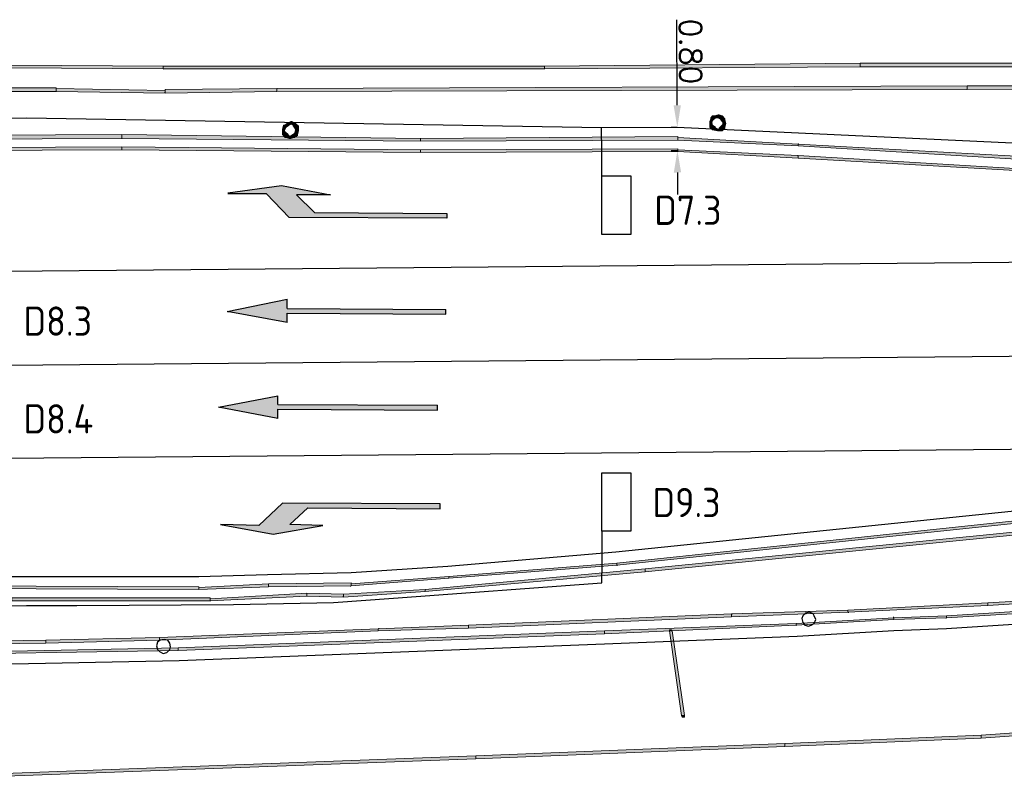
# Model space of a CAD drawing. Header units: millimetres. Extents: x -27 to 2301, y -256 to 766.
# Tile 67 of 97: x 307 to 341, y 68 to 94. Entities that reach past the tile are written whole.
import ezdxf

# ---------------------------------------------------------------- set-up
doc = ezdxf.new("R2010")
doc.units = ezdxf.units.MM
for name, color, linetype in [('SIV-ONDERGROND-ALG', 251, 'Continuous'), ('SIV-VRI-DETECTIE', 4, 'Continuous'), ('SIV-VRI-KABEL', 3, 'Continuous'), ('SIV-VRI-LUSUITSLIJPER', 7, 'Continuous'), ('SIV-VRI-MAATVOERING', 7, 'Continuous'), ('SIV-WEGMARKERING', 7, 'Continuous')]:
    doc.layers.add(name, color=color, linetype=linetype)
doc.styles.add('ISO', font='ISO.shx')
doc.styles.get("Standard").update_dxf_attribs({"font": 'txt.shx'})
doc.dimstyles.get("Standard").update_dxf_attribs({"dimtxt": 0.18, "dimasz": 0.18, "dimexe": 0.18, "dimexo": 0.0625, "dimgap": 0.09, "dimtad": 0, "dimtih": 1, "dimtoh": 1, "dimzin": 0, "dimdsep": 46, "dimtxsty": 'Standard', "dimcen": 0.09, "dimadec": 0, "dimazin": 0, "dimtfac": 1, "dimtofl": 0, "dimtmove": 0, "dimatfit": 3, "dimfxl": 1, "dimtolj": 1, "dimtzin": 0, "dimarcsym": 0})

# ---------------------------------------------------------------- blocks, each defined once
blk = doc.blocks.new('2x1')
at = {"layer": 'SIV-VRI-DETECTIE'}
for p, q in [((0, 1), (1, 1)), ((0, -1), (0, 1)), ((1, 1), (1, -1)), ((1, -1), (0, -1))]:
    blk.add_line(p, q, dxfattribs=at)
blk = doc.blocks.new('*D48')
at = {"layer": 'Defpoints', "color": 0}
for p in [(329.548, 89.852), (329.82, 89.853), (329.551, 89.052)]:
    blk.add_point(p, dxfattribs=at)
at = {"layer": 'SIV-VRI-MAATVOERING', "color": 0, "lineweight": -2}
for p, q in [((329.818, 90.603), (329.807, 93.533)), ((329.611, 89.852), (329.82, 89.853)), ((329.614, 89.052), (329.823, 89.053)), ((329.826, 88.303), (329.829, 87.553))]:
    blk.add_line(p, q, dxfattribs=at)
at = {"layer": 'SIV-VRI-MAATVOERING', "color": 0}
for points in [[(329.943, 90.604), (329.693, 90.603), (329.82, 89.853)], [(329.951, 88.304), (329.701, 88.303), (329.823, 89.053)]]:
    blk.add_solid(points, dxfattribs=at)
at = {"layer": 'SIV-VRI-MAATVOERING', "color": 0, "insert": (330.276, 92.445), "char_height": 0.75, "attachment_point": 5, "rotation": 270.2091}
blk.add_mtext('\\A1;0.80', dxfattribs=at)

msp = doc.modelspace()

# ---------------------------------------------------------------- hatches: boundary and pattern name
at = {"layer": 'SIV-ONDERGROND-ALG'}
h = msp.add_hatch(color=256, dxfattribs=at)
h.dxf.hatch_style = 2
h.paths.add_polyline_path([(307.003, 91.915), (307.003, 91.883), (312.214, 91.851), (312.214, 91.947), (307.003, 91.979)])
h = msp.add_hatch(color=256, dxfattribs=at)
h.dxf.hatch_style = 2
h.paths.add_polyline_path([(312.214, 91.883), (312.214, 91.851), (325.273, 91.851), (325.273, 91.947), (312.214, 91.947)])
h = msp.add_hatch(color=256, dxfattribs=at)
h.dxf.hatch_style = 2
h.paths.add_polyline_path([(312.214, 91.851), (312.246, 91.851), (312.214, 91.818)])
h = msp.add_hatch(color=256, dxfattribs=at)
h.dxf.hatch_style = 2
h.paths.add_polyline_path([(325.273, 91.883), (325.273, 91.851), (336.08, 91.915), (336.08, 92.044), (325.273, 91.947)])
h = msp.add_hatch(color=256, dxfattribs=at)
h.dxf.hatch_style = 2
h.paths.add_polyline_path([(325.273, 91.851), (325.305, 91.851), (325.273, 91.818)])
h = msp.add_hatch(color=256, dxfattribs=at)
h.dxf.hatch_style = 2
h.paths.add_polyline_path([(336.08, 92.044), (336.112, 92.044), (336.08, 92.011)])
h = msp.add_hatch(color=256, dxfattribs=at)
h.dxf.hatch_style = 2
h.paths.add_polyline_path([(336.08, 91.979), (336.08, 91.915), (341.42, 91.915), (341.42, 92.044), (336.08, 92.044)])
h = msp.add_hatch(color=256, dxfattribs=at)
h.dxf.hatch_style = 2
h.paths.add_polyline_path([(301.503, 91.143), (301.503, 91.079), (308.547, 91.079), (308.547, 91.207), (301.503, 91.207)])
h = msp.add_hatch(color=256, dxfattribs=at)
h.dxf.hatch_style = 2
h.paths.add_polyline_path([(308.547, 91.143), (308.547, 91.079), (312.278, 91.014), (312.278, 91.111), (308.547, 91.175)])
h = msp.add_hatch(color=256, dxfattribs=at)
h.dxf.hatch_style = 2
h.paths.add_polyline_path([(312.246, 91.014), (312.246, 91.046), (312.278, 91.046), (312.278, 91.014)])
h = msp.add_hatch(color=256, dxfattribs=at)
h.dxf.hatch_style = 2
h.paths.add_polyline_path([(312.278, 91.079), (312.278, 91.014), (316.106, 91.079), (316.106, 91.175), (312.278, 91.143)])
h = msp.add_hatch(color=256, dxfattribs=at)
h.dxf.hatch_style = 2
h.paths.add_polyline_path([(316.106, 91.111), (316.106, 91.079), (339.747, 91.143), (339.747, 91.272), (316.106, 91.175)])
h = msp.add_hatch(color=256, dxfattribs=at)
h.dxf.hatch_style = 2
h.paths.add_polyline_path([(339.747, 91.207), (339.747, 91.143), (359.947, 91.175), (359.947, 91.272), (339.747, 91.272)])
h = msp.add_hatch(color=256, dxfattribs=at)
h.dxf.hatch_style = 2
h.paths.add_polyline_path([(316.588, 89.985), (316.588, 90.049), (316.46, 89.985), (316.46, 89.953), (316.492, 89.921), (316.62, 89.953)])
h = msp.add_hatch(color=256, dxfattribs=at)
h.dxf.hatch_style = 2
h.paths.add_polyline_path([(316.685, 89.953), (316.717, 89.985), (316.62, 90.049), (316.588, 89.985), (316.588, 89.953), (316.685, 89.921)])
h = msp.add_hatch(color=256, dxfattribs=at)
h.dxf.hatch_style = 2
h.paths.add_polyline_path([(316.62, 90.049), (316.588, 90.049), (316.588, 89.985)])
h = msp.add_hatch(color=256, dxfattribs=at)
h.dxf.hatch_style = 2
h.paths.add_polyline_path([(330.998, 90.114), (330.966, 90.146), (330.934, 90.049), (330.966, 90.017), (330.998, 89.985), (331.03, 90.114)])
h = msp.add_hatch(color=256, dxfattribs=at)
h.dxf.hatch_style = 2
h.paths.add_polyline_path([(330.934, 90.049), (330.934, 90.017), (330.966, 90.017)])
h = msp.add_hatch(color=256, dxfattribs=at)
h.dxf.hatch_style = 2
h.paths.add_polyline_path([(331.095, 90.21), (331.03, 90.242), (330.966, 90.178), (330.998, 90.114), (331.03, 90.082), (331.127, 90.178)])
h = msp.add_hatch(color=256, dxfattribs=at)
h.dxf.hatch_style = 2
h.paths.add_polyline_path([(330.966, 90.178), (330.966, 90.146), (330.998, 90.114)])
h = msp.add_hatch(color=256, dxfattribs=at)
h.dxf.hatch_style = 2
h.paths.add_polyline_path([(331.095, 90.242), (331.03, 90.242), (331.095, 90.21)])
h = msp.add_hatch(color=256, dxfattribs=at)
h.dxf.hatch_style = 2
h.paths.add_polyline_path([(331.223, 90.242), (331.223, 90.275), (331.095, 90.242), (331.095, 90.178), (331.223, 90.178)])
h = msp.add_hatch(color=256, dxfattribs=at)
h.dxf.hatch_style = 2
h.paths.add_polyline_path([(331.32, 90.178), (331.352, 90.242), (331.255, 90.275), (331.223, 90.242), (331.191, 90.178), (331.288, 90.146)])
h = msp.add_hatch(color=256, dxfattribs=at)
h.dxf.hatch_style = 2
h.paths.add_polyline_path([(331.255, 90.275), (331.223, 90.275), (331.223, 90.242)])
h = msp.add_hatch(color=256, dxfattribs=at)
h.dxf.hatch_style = 2
h.paths.add_polyline_path([(331.416, 90.114), (331.448, 90.146), (331.352, 90.242), (331.32, 90.178), (331.288, 90.146), (331.352, 90.049)])
h = msp.add_hatch(color=256, dxfattribs=at)
h.dxf.hatch_style = 2
h.paths.add_polyline_path([(331.448, 89.985), (331.481, 89.985), (331.448, 90.114), (331.352, 90.114), (331.384, 89.985)])
h = msp.add_hatch(color=256, dxfattribs=at)
h.dxf.hatch_style = 2
h.paths.add_polyline_path([(331.448, 90.114), (331.448, 90.146), (331.416, 90.114)])
h = msp.add_hatch(color=256, dxfattribs=at)
h.dxf.hatch_style = 2
h.paths.add_polyline_path([(316.363, 89.889), (316.331, 89.921), (316.299, 89.792), (316.331, 89.76), (316.363, 89.728), (316.427, 89.856)])
h = msp.add_hatch(color=256, dxfattribs=at)
h.dxf.hatch_style = 2
h.paths.add_polyline_path([(316.299, 89.792), (316.299, 89.76), (316.331, 89.76)])
h = msp.add_hatch(color=256, dxfattribs=at)
h.dxf.hatch_style = 2
h.paths.add_polyline_path([(316.331, 89.76), (316.299, 89.76), (316.299, 89.663), (316.395, 89.663), (316.363, 89.76)])
h = msp.add_hatch(color=256, dxfattribs=at)
h.dxf.hatch_style = 2
h.paths.add_polyline_path([(316.363, 89.663), (316.299, 89.599), (316.395, 89.503), (316.46, 89.535), (316.492, 89.599), (316.395, 89.696)])
h = msp.add_hatch(color=256, dxfattribs=at)
h.dxf.hatch_style = 2
h.paths.add_polyline_path([(316.363, 89.921), (316.331, 89.921), (316.363, 89.889)])
h = msp.add_hatch(color=256, dxfattribs=at)
h.dxf.hatch_style = 2
h.paths.add_polyline_path([(316.46, 89.953), (316.46, 89.985), (316.363, 89.921), (316.363, 89.889), (316.427, 89.856), (316.524, 89.921)])
h = msp.add_hatch(color=256, dxfattribs=at)
h.dxf.hatch_style = 2
h.paths.add_polyline_path([(316.427, 89.985), (316.427, 90.017), (316.46, 90.017), (316.46, 89.985)])
h = msp.add_hatch(color=256, dxfattribs=at)
h.dxf.hatch_style = 2
h.paths.add_polyline_path([(316.781, 89.856), (316.845, 89.889), (316.749, 89.985), (316.685, 89.953), (316.652, 89.921), (316.749, 89.792)])
h = msp.add_hatch(color=256, dxfattribs=at)
h.dxf.hatch_style = 2
h.paths.add_polyline_path([(316.749, 89.985), (316.717, 89.985), (316.685, 89.953)])
h = msp.add_hatch(color=256, dxfattribs=at)
h.dxf.hatch_style = 2
h.paths.add_polyline_path([(316.749, 89.599), (316.813, 89.599), (316.845, 89.728), (316.813, 89.728), (316.749, 89.76), (316.717, 89.631)])
h = msp.add_hatch(color=256, dxfattribs=at)
h.dxf.hatch_style = 2
h.paths.add_polyline_path([(316.813, 89.728), (316.845, 89.728), (316.845, 89.856), (316.749, 89.856), (316.749, 89.728)])
h = msp.add_hatch(color=256, dxfattribs=at)
h.dxf.hatch_style = 2
h.paths.add_polyline_path([(316.845, 89.856), (316.845, 89.889), (316.781, 89.856)])
h = msp.add_hatch(color=256, dxfattribs=at)
h.dxf.hatch_style = 2
h.paths.add_polyline_path([(330.966, 90.017), (330.934, 90.017), (330.934, 89.889), (331.03, 89.889), (330.998, 90.017)])
h = msp.add_hatch(color=256, dxfattribs=at)
h.dxf.hatch_style = 2
h.paths.add_polyline_path([(330.966, 89.889), (330.934, 89.856), (331.03, 89.76), (331.062, 89.792), (331.127, 89.856), (331.03, 89.921)])
h = msp.add_hatch(color=256, dxfattribs=at)
h.dxf.hatch_style = 2
h.paths.add_polyline_path([(330.934, 89.889), (330.934, 89.856), (330.966, 89.889)])
h = msp.add_hatch(color=256, dxfattribs=at)
h.dxf.hatch_style = 2
h.paths.add_polyline_path([(331.062, 89.792), (331.03, 89.76), (331.191, 89.728), (331.191, 89.76), (331.223, 89.792), (331.095, 89.856)])
h = msp.add_hatch(color=256, dxfattribs=at)
h.dxf.hatch_style = 2
h.paths.add_polyline_path([(331.191, 89.76), (331.191, 89.728), (331.288, 89.728), (331.288, 89.824), (331.191, 89.792)])
h = msp.add_hatch(color=256, dxfattribs=at)
h.dxf.hatch_style = 2
h.paths.add_polyline_path([(331.288, 89.792), (331.352, 89.728), (331.448, 89.824), (331.416, 89.856), (331.352, 89.921), (331.255, 89.824)])
h = msp.add_hatch(color=256, dxfattribs=at)
h.dxf.hatch_style = 2
h.paths.add_polyline_path([(331.288, 89.728), (331.352, 89.728), (331.288, 89.792)])
h = msp.add_hatch(color=256, dxfattribs=at)
h.dxf.hatch_style = 2
h.paths.add_polyline_path([(331.416, 89.856), (331.448, 89.856), (331.481, 89.985), (331.384, 89.985), (331.352, 89.856)])
h = msp.add_hatch(color=256, dxfattribs=at)
h.dxf.hatch_style = 2
h.paths.add_polyline_path([(331.448, 89.824), (331.448, 89.856), (331.416, 89.856)])
h = msp.add_hatch(color=256, dxfattribs=at)
h.dxf.hatch_style = 2
h.paths.add_polyline_path([(331.448, 89.985), (331.481, 89.985), (331.481, 89.953)])
h = msp.add_hatch(color=256, dxfattribs=at)
h.dxf.hatch_style = 2
h.paths.add_polyline_path([(310.798, 89.535), (310.798, 89.599), (297.16, 89.535), (297.16, 89.406), (310.798, 89.47)])
h = msp.add_hatch(color=256, dxfattribs=at)
h.dxf.hatch_style = 2
h.paths.add_polyline_path([(321.027, 89.406), (321.027, 89.47), (310.798, 89.599), (310.798, 89.47), (321.027, 89.374)])
h = msp.add_hatch(color=256, dxfattribs=at)
h.dxf.hatch_style = 2
h.paths.add_polyline_path([(310.798, 89.599), (310.831, 89.599), (310.798, 89.567)])
h = msp.add_hatch(color=256, dxfattribs=at)
h.dxf.hatch_style = 2
h.paths.add_polyline_path([(316.299, 89.663), (316.299, 89.599), (316.363, 89.663)])
h = msp.add_hatch(color=256, dxfattribs=at)
h.dxf.hatch_style = 2
h.paths.add_polyline_path([(316.395, 89.503), (316.427, 89.503), (316.46, 89.535)])
h = msp.add_hatch(color=256, dxfattribs=at)
h.dxf.hatch_style = 2
h.paths.add_polyline_path([(316.46, 89.535), (316.427, 89.503), (316.524, 89.47), (316.556, 89.503), (316.588, 89.535), (316.46, 89.599)])
h = msp.add_hatch(color=256, dxfattribs=at)
h.dxf.hatch_style = 2
h.paths.add_polyline_path([(316.556, 89.503), (316.588, 89.47), (316.685, 89.503), (316.685, 89.535), (316.652, 89.599), (316.524, 89.535)])
h = msp.add_hatch(color=256, dxfattribs=at)
h.dxf.hatch_style = 2
h.paths.add_polyline_path([(316.524, 89.47), (316.588, 89.47), (316.556, 89.503)])
h = msp.add_hatch(color=256, dxfattribs=at)
h.dxf.hatch_style = 2
h.paths.add_polyline_path([(316.685, 89.535), (316.717, 89.503), (316.813, 89.567), (316.749, 89.599), (316.749, 89.663), (316.652, 89.599)])
h = msp.add_hatch(color=256, dxfattribs=at)
h.dxf.hatch_style = 2
h.paths.add_polyline_path([(316.685, 89.503), (316.717, 89.503), (316.685, 89.535)])
h = msp.add_hatch(color=256, dxfattribs=at)
h.dxf.hatch_style = 2
h.paths.add_polyline_path([(316.813, 89.567), (316.813, 89.599), (316.749, 89.599)])
h = msp.add_hatch(color=256, dxfattribs=at)
h.dxf.hatch_style = 2
h.paths.add_polyline_path([(329.84, 89.47), (329.84, 89.535), (321.027, 89.47), (321.027, 89.374), (329.84, 89.406)])
h = msp.add_hatch(color=256, dxfattribs=at)
h.dxf.hatch_style = 2
h.paths.add_polyline_path([(329.84, 89.503), (329.84, 89.535), (329.84, 89.47)])
h = msp.add_hatch(color=256, dxfattribs=at)
h.dxf.hatch_style = 2
h.paths.add_polyline_path([(333.957, 89.245), (333.957, 89.277), (329.84, 89.503), (329.84, 89.406), (333.957, 89.213)])
h = msp.add_hatch(color=256, dxfattribs=at)
h.dxf.hatch_style = 2
h.paths.add_polyline_path([(310.798, 89.117), (310.798, 89.181), (297.16, 89.117), (297.16, 89.02), (310.798, 89.084)])
h = msp.add_hatch(color=256, dxfattribs=at)
h.dxf.hatch_style = 2
h.paths.add_polyline_path([(321.027, 89.02), (321.027, 89.084), (310.798, 89.181), (310.798, 89.084), (321.027, 88.988)])
h = msp.add_hatch(color=256, dxfattribs=at)
h.dxf.hatch_style = 2
h.paths.add_polyline_path([(329.84, 89.052), (329.84, 89.117), (321.027, 89.084), (321.027, 88.988), (329.84, 89.02)])
h = msp.add_hatch(color=256, dxfattribs=at)
h.dxf.hatch_style = 2
h.paths.add_polyline_path([(329.84, 89.084), (329.84, 89.117), (329.84, 89.052)])
h = msp.add_hatch(color=256, dxfattribs=at)
h.dxf.hatch_style = 2
h.paths.add_polyline_path([(333.957, 88.827), (333.957, 88.891), (329.84, 89.084), (329.84, 89.02), (333.957, 88.795)])
h = msp.add_hatch(color=256, dxfattribs=at)
h.dxf.hatch_style = 2
h.paths.add_polyline_path([(333.957, 89.277), (333.957, 89.31), (333.989, 89.277)])
h = msp.add_hatch(color=256, dxfattribs=at)
h.dxf.hatch_style = 2
h.paths.add_polyline_path([(341.42, 88.827), (341.42, 88.859), (333.957, 89.277), (333.957, 89.213), (341.42, 88.763)])
h = msp.add_hatch(color=256, dxfattribs=at)
h.dxf.hatch_style = 2
h.paths.add_polyline_path([(333.925, 88.891), (333.957, 88.891), (333.957, 88.859), (333.925, 88.859)])
h = msp.add_hatch(color=256, dxfattribs=at)
h.dxf.hatch_style = 2
h.paths.add_polyline_path([(341.387, 88.409), (341.387, 88.441), (333.957, 88.891), (333.957, 88.795), (341.387, 88.377)])
h = msp.add_hatch(color=256, dxfattribs=at)
h.dxf.hatch_style = 2
h.paths.add_polyline_path([(327.749, 74.9), (327.749, 74.867), (345.247, 76.701), (345.247, 76.797), (327.749, 74.932)])
h = msp.add_hatch(color=256, dxfattribs=at)
h.dxf.hatch_style = 2
h.paths.add_polyline_path([(328.714, 74.674), (328.714, 74.642), (341.323, 75.897), (341.323, 75.993), (328.714, 74.739)])
h = msp.add_hatch(color=256, dxfattribs=at)
h.dxf.hatch_style = 2
h.paths.add_polyline_path([(321.992, 74.449), (321.992, 74.417), (327.749, 74.867), (327.749, 74.932), (321.992, 74.481)])
h = msp.add_hatch(color=256, dxfattribs=at)
h.dxf.hatch_style = 2
h.paths.add_polyline_path([(327.749, 74.867), (327.782, 74.867), (327.782, 74.835), (327.749, 74.835)])
h = msp.add_hatch(color=256, dxfattribs=at)
h.dxf.hatch_style = 2
h.paths.add_polyline_path([(321.188, 73.999), (321.188, 73.967), (328.714, 74.642), (328.714, 74.739), (321.188, 74.031)])
h = msp.add_hatch(color=256, dxfattribs=at)
h.dxf.hatch_style = 2
h.paths.add_polyline_path([(313.436, 74.063), (313.436, 74.031), (315.816, 74.128), (315.816, 74.224), (313.436, 74.095)])
h = msp.add_hatch(color=256, dxfattribs=at)
h.dxf.hatch_style = 2
h.paths.add_polyline_path([(315.816, 74.16), (315.816, 74.128), (318.647, 74.16), (318.647, 74.256), (315.816, 74.224)])
h = msp.add_hatch(color=256, dxfattribs=at)
h.dxf.hatch_style = 2
h.paths.add_polyline_path([(318.647, 74.192), (318.647, 74.16), (321.992, 74.417), (321.992, 74.481), (318.647, 74.224)])
h = msp.add_hatch(color=256, dxfattribs=at)
h.dxf.hatch_style = 2
h.paths.add_polyline_path([(305.073, 74.095), (305.073, 74.063), (313.436, 74.031), (313.436, 74.128), (305.073, 74.16)])
h = msp.add_hatch(color=256, dxfattribs=at)
h.dxf.hatch_style = 2
h.paths.add_polyline_path([(313.822, 73.677), (313.822, 73.645), (317.135, 73.806), (317.135, 73.902), (313.822, 73.709)])
h = msp.add_hatch(color=256, dxfattribs=at)
h.dxf.hatch_style = 2
h.paths.add_polyline_path([(317.135, 73.838), (317.135, 73.806), (318.389, 73.774), (318.389, 73.87), (317.135, 73.902)])
h = msp.add_hatch(color=256, dxfattribs=at)
h.dxf.hatch_style = 2
h.paths.add_polyline_path([(318.389, 73.838), (318.389, 73.774), (321.188, 73.967), (321.188, 74.031), (318.389, 73.87)])
h = msp.add_hatch(color=256, dxfattribs=at)
h.dxf.hatch_style = 2
h.paths.add_polyline_path([(318.615, 74.16), (318.647, 74.16), (318.647, 74.128), (318.615, 74.128)])
h = msp.add_hatch(color=256, dxfattribs=at)
h.dxf.hatch_style = 2
h.paths.add_polyline_path([(353.868, 74.031), (353.868, 74.063), (339.039, 73.131), (339.039, 73.066), (353.868, 73.967)])
h = msp.add_hatch(color=256, dxfattribs=at)
h.dxf.hatch_style = 2
h.paths.add_polyline_path([(346.148, 73.87), (346.148, 73.902), (340.455, 73.581), (340.455, 73.484), (346.148, 73.838)])
h = msp.add_hatch(color=256, dxfattribs=at)
h.dxf.hatch_style = 2
h.paths.add_polyline_path([(307.035, 73.677), (307.035, 73.645), (313.822, 73.645), (313.822, 73.742), (307.035, 73.742)])
h = msp.add_hatch(color=256, dxfattribs=at)
h.dxf.hatch_style = 2
h.paths.add_polyline_path([(313.822, 73.645), (313.854, 73.645), (313.822, 73.613)])
h = msp.add_hatch(color=256, dxfattribs=at)
h.dxf.hatch_style = 2
h.paths.add_polyline_path([(318.357, 73.774), (318.357, 73.806), (318.389, 73.806), (318.389, 73.774)])
h = msp.add_hatch(color=256, dxfattribs=at)
h.dxf.hatch_style = 2
h.paths.add_polyline_path([(340.455, 73.517), (340.455, 73.581), (335.662, 73.324), (335.662, 73.259), (340.455, 73.484)])
h = msp.add_hatch(color=256, dxfattribs=at)
h.dxf.hatch_style = 2
h.paths.add_polyline_path([(331.674, 73.131), (331.674, 73.195), (322.667, 72.809), (322.667, 72.712), (331.674, 73.098)])
h = msp.add_hatch(color=256, dxfattribs=at)
h.dxf.hatch_style = 2
h.paths.add_polyline_path([(335.662, 73.291), (335.662, 73.324), (331.674, 73.195), (331.674, 73.098), (335.662, 73.259)])
h = msp.add_hatch(color=256, dxfattribs=at)
h.dxf.hatch_style = 2
h.paths.add_polyline_path([(331.674, 73.195), (331.706, 73.195), (331.706, 73.163), (331.674, 73.163)])
h = msp.add_hatch(color=256, dxfattribs=at)
h.dxf.hatch_style = 2
h.paths.add_polyline_path([(335.662, 73.259), (335.694, 73.259), (335.694, 73.227), (335.662, 73.227)])
h = msp.add_hatch(color=256, dxfattribs=at)
h.dxf.hatch_style = 2
h.paths.add_polyline_path([(333.893, 72.841), (333.893, 72.873), (327.331, 72.616), (327.331, 72.519), (333.893, 72.809)])
h = msp.add_hatch(color=256, dxfattribs=at)
h.dxf.hatch_style = 2
h.paths.add_polyline_path([(337.238, 73.034), (337.238, 73.066), (333.893, 72.873), (333.893, 72.809), (337.238, 73.002)])
h = msp.add_hatch(color=256, dxfattribs=at)
h.dxf.hatch_style = 2
h.paths.add_polyline_path([(337.206, 73.066), (337.206, 73.098), (337.238, 73.098), (337.238, 73.066)])
h = msp.add_hatch(color=256, dxfattribs=at)
h.dxf.hatch_style = 2
h.paths.add_polyline_path([(339.039, 73.098), (339.039, 73.131), (337.238, 73.066), (337.238, 73.002), (339.039, 73.066)])
h = msp.add_hatch(color=256, dxfattribs=at)
h.dxf.hatch_style = 2
h.paths.add_polyline_path([(339.007, 73.066), (339.039, 73.066), (339.039, 73.034), (339.007, 73.034)])
h = msp.add_hatch(color=256, dxfattribs=at)
h.dxf.hatch_style = 2
h.paths.add_polyline_path([(319.58, 72.648), (319.58, 72.68), (312.085, 72.391), (312.085, 72.294), (319.58, 72.616)])
h = msp.add_hatch(color=256, dxfattribs=at)
h.dxf.hatch_style = 2
h.paths.add_polyline_path([(327.331, 72.552), (327.331, 72.616), (312.728, 72.037), (312.728, 71.94), (327.331, 72.519)])
h = msp.add_hatch(color=256, dxfattribs=at)
h.dxf.hatch_style = 2
h.paths.add_polyline_path([(322.667, 72.745), (322.667, 72.809), (319.58, 72.68), (319.58, 72.616), (322.667, 72.712)])
h = msp.add_hatch(color=256, dxfattribs=at)
h.dxf.hatch_style = 2
h.paths.add_polyline_path([(319.58, 72.68), (319.58, 72.712), (319.612, 72.712), (319.612, 72.68)])
h = msp.add_hatch(color=256, dxfattribs=at)
h.dxf.hatch_style = 2
h.paths.add_polyline_path([(329.551, 72.616), (329.551, 72.648), (329.615, 72.648), (329.647, 72.616), (329.583, 72.616)])
h = msp.add_hatch(color=256, dxfattribs=at)
h.dxf.hatch_style = 2
h.paths.add_polyline_path([(330.033, 69.721), (330.065, 69.721), (329.647, 72.616), (329.551, 72.616), (329.969, 69.721)])
h = msp.add_hatch(color=256, dxfattribs=at)
h.dxf.hatch_style = 2
h.paths.add_polyline_path([(333.893, 72.809), (333.925, 72.809), (333.893, 72.777)])
h = msp.add_hatch(color=256, dxfattribs=at)
h.dxf.hatch_style = 2
h.paths.add_polyline_path([(308.193, 72.23), (308.193, 72.294), (303.593, 72.23), (303.593, 72.133), (308.193, 72.198)])
h = msp.add_hatch(color=256, dxfattribs=at)
h.dxf.hatch_style = 2
h.paths.add_polyline_path([(312.085, 72.359), (312.085, 72.391), (308.193, 72.294), (308.193, 72.198), (312.085, 72.294)])
h = msp.add_hatch(color=256, dxfattribs=at)
h.dxf.hatch_style = 2
h.paths.add_polyline_path([(312.085, 72.294), (312.085, 72.326), (312.117, 72.294)])
h = msp.add_hatch(color=256, dxfattribs=at)
h.dxf.hatch_style = 2
h.paths.add_polyline_path([(312.728, 71.973), (312.728, 72.037), (302.982, 71.844), (302.982, 71.78), (312.728, 71.94)])
h = msp.add_hatch(color=256, dxfattribs=at)
h.dxf.hatch_style = 2
h.paths.add_polyline_path([(340.23, 69.013), (340.23, 68.949), (351.584, 69.753), (351.584, 69.85), (340.23, 69.046)])
h = msp.add_hatch(color=256, dxfattribs=at)
h.dxf.hatch_style = 2
h.paths.add_polyline_path([(330.065, 69.721), (330.065, 69.657), (330.001, 69.657), (329.969, 69.721), (330.033, 69.721)])
h = msp.add_hatch(color=256, dxfattribs=at)
h.dxf.hatch_style = 2
h.paths.add_polyline_path([(333.507, 68.692), (333.507, 68.66), (340.23, 68.949), (340.23, 69.046), (333.507, 68.756)])
h = msp.add_hatch(color=256, dxfattribs=at)
h.dxf.hatch_style = 2
h.paths.add_polyline_path([(322.925, 68.306), (322.925, 68.241), (333.507, 68.66), (333.507, 68.756), (322.925, 68.338)])
h = msp.add_hatch(color=256, dxfattribs=at)
h.dxf.hatch_style = 2
h.paths.add_polyline_path([(303.111, 67.534), (303.111, 67.502), (322.925, 68.241), (322.925, 68.338), (303.111, 67.598)])
h = msp.add_hatch(color=256, dxfattribs=at)
h.dxf.hatch_style = 2
h.paths.add_polyline_path([(322.893, 68.241), (322.925, 68.274), (322.925, 68.241)])
at = {"layer": 'SIV-WEGMARKERING'}
h = msp.add_hatch(color=256, dxfattribs=at)
h.dxf.hatch_style = 2
h.paths.add_polyline_path([(315.752, 87.573), (316.267, 87.862), (314.433, 87.605)])
h = msp.add_hatch(color=256, dxfattribs=at)
h.dxf.hatch_style = 2
h.paths.add_polyline_path([(315.752, 87.573), (316.781, 87.54), (316.267, 87.862)])
h = msp.add_hatch(color=256, dxfattribs=at)
h.dxf.hatch_style = 2
h.paths.add_polyline_path([(317.939, 87.54), (316.267, 87.862), (316.781, 87.54)])
h = msp.add_hatch(color=256, dxfattribs=at)
h.dxf.hatch_style = 2
h.paths.add_polyline_path([(315.752, 87.573), (316.524, 86.769), (316.781, 87.54)])
h = msp.add_hatch(color=256, dxfattribs=at)
h.dxf.hatch_style = 2
h.paths.add_polyline_path([(316.524, 86.769), (316.781, 87.54), (317.392, 86.929)])
h = msp.add_hatch(color=256, dxfattribs=at)
h.dxf.hatch_style = 2
h.paths.add_polyline_path([(316.524, 86.769), (321.928, 86.736), (317.392, 86.929)])
h = msp.add_hatch(color=256, dxfattribs=at)
h.dxf.hatch_style = 2
h.paths.add_polyline_path([(321.928, 86.736), (317.392, 86.929), (321.928, 86.897)])
h = msp.add_hatch(color=256, dxfattribs=at)
h.dxf.hatch_style = 2
h.paths.add_polyline_path([(314.401, 83.552), (316.46, 83.166), (316.46, 83.97)])
h = msp.add_hatch(color=256, dxfattribs=at)
h.dxf.hatch_style = 2
h.paths.add_polyline_path([(316.46, 83.488), (321.895, 83.456), (316.46, 83.649)])
h = msp.add_hatch(color=256, dxfattribs=at)
h.dxf.hatch_style = 2
h.paths.add_polyline_path([(321.895, 83.456), (316.46, 83.649), (321.895, 83.616)])
h = msp.add_hatch(color=256, dxfattribs=at)
h.dxf.hatch_style = 2
h.paths.add_polyline_path([(314.111, 80.271), (316.138, 79.885), (316.138, 80.657)])
h = msp.add_hatch(color=256, dxfattribs=at)
h.dxf.hatch_style = 2
h.paths.add_polyline_path([(316.138, 80.207), (321.606, 80.175), (316.138, 80.368)])
h = msp.add_hatch(color=256, dxfattribs=at)
h.dxf.hatch_style = 2
h.paths.add_polyline_path([(321.606, 80.175), (316.138, 80.368), (321.606, 80.336)])
h = msp.add_hatch(color=256, dxfattribs=at)
h.dxf.hatch_style = 2
h.paths.add_polyline_path([(315.495, 76.218), (316.299, 76.99), (316.556, 76.251)])
h = msp.add_hatch(color=256, dxfattribs=at)
h.dxf.hatch_style = 2
h.paths.add_polyline_path([(316.299, 76.99), (316.556, 76.251), (317.167, 76.83)])
h = msp.add_hatch(color=256, dxfattribs=at)
h.dxf.hatch_style = 2
h.paths.add_polyline_path([(316.299, 76.99), (321.702, 76.958), (317.167, 76.83)])
h = msp.add_hatch(color=256, dxfattribs=at)
h.dxf.hatch_style = 2
h.paths.add_polyline_path([(321.702, 76.958), (317.167, 76.83), (321.702, 76.797)])
h = msp.add_hatch(color=256, dxfattribs=at)
h.dxf.hatch_style = 2
h.paths.add_polyline_path([(315.495, 76.218), (315.977, 75.929), (314.176, 76.251)])
h = msp.add_hatch(color=256, dxfattribs=at)
h.dxf.hatch_style = 2
h.paths.add_polyline_path([(315.495, 76.218), (316.556, 76.251), (315.977, 75.929)])
h = msp.add_hatch(color=256, dxfattribs=at)
h.dxf.hatch_style = 2
h.paths.add_polyline_path([(317.682, 76.218), (315.977, 75.929), (316.556, 76.251)])

# ---------------------------------------------------------------- linework, layer by layer
at = {"layer": 'SIV-ONDERGROND-ALG', "lineweight": 5}
for points in [[(307.003, 91.915), (307.003, 91.883), (312.214, 91.851), (312.214, 91.947), (307.003, 91.979), (307.003, 91.915)], [(312.214, 91.883), (312.214, 91.851), (325.273, 91.851), (325.273, 91.947), (312.214, 91.947), (312.214, 91.883)], [(325.273, 91.883), (325.273, 91.851), (336.08, 91.915), (336.08, 92.044), (325.273, 91.947), (325.273, 91.883)], [(336.08, 91.979), (336.08, 91.915), (341.42, 91.915), (341.42, 92.044), (336.08, 92.044), (336.08, 91.979)], [(301.503, 91.143), (301.503, 91.079), (308.547, 91.079), (308.547, 91.207), (301.503, 91.207), (301.503, 91.143)], [(308.547, 91.207), (308.547, 91.175)], [(308.547, 91.143), (308.547, 91.079), (312.278, 91.014), (312.278, 91.111), (308.547, 91.175), (308.547, 91.143)], [(312.278, 91.079), (312.278, 91.014), (316.106, 91.079), (316.106, 91.175), (312.278, 91.143), (312.278, 91.079)], [(316.106, 91.111), (316.106, 91.079), (339.747, 91.143), (339.747, 91.272), (316.106, 91.175), (316.106, 91.111)], [(339.747, 91.207), (339.747, 91.143), (359.947, 91.175), (359.947, 91.272), (339.747, 91.272), (339.747, 91.207)], [(316.588, 89.985), (316.588, 90.049), (316.46, 89.985), (316.46, 89.953), (316.492, 89.921), (316.62, 89.953), (316.588, 89.985)], [(316.685, 89.953), (316.717, 89.985), (316.62, 90.049), (316.588, 89.985), (316.588, 89.953), (316.685, 89.921), (316.685, 89.953)], [(316.62, 90.049), (316.588, 90.049)], [(330.998, 90.114), (330.966, 90.146), (330.934, 90.049), (330.966, 90.017), (330.998, 89.985), (331.03, 90.114), (330.998, 90.114)], [(330.934, 90.049), (330.934, 90.017)], [(331.095, 90.21), (331.03, 90.242), (330.966, 90.178), (330.998, 90.114), (331.03, 90.082), (331.127, 90.178), (331.095, 90.21)], [(330.966, 90.178), (330.966, 90.146)], [(331.095, 90.242), (331.03, 90.242)], [(331.223, 90.242), (331.223, 90.275), (331.095, 90.242), (331.095, 90.178), (331.223, 90.178), (331.223, 90.242)], [(331.32, 90.178), (331.352, 90.242), (331.255, 90.275), (331.223, 90.242), (331.191, 90.178), (331.288, 90.146), (331.32, 90.178)], [(331.255, 90.275), (331.223, 90.275)], [(331.416, 90.114), (331.448, 90.146), (331.352, 90.242), (331.32, 90.178), (331.288, 90.146), (331.352, 90.049), (331.416, 90.114)], [(331.352, 90.242), (331.352, 90.242)], [(331.448, 89.985), (331.481, 89.985), (331.448, 90.114), (331.352, 90.114), (331.384, 89.985), (331.448, 89.985)], [(331.448, 90.114), (331.448, 90.146)], [(316.363, 89.889), (316.331, 89.921), (316.299, 89.792), (316.331, 89.76), (316.363, 89.728), (316.427, 89.856), (316.363, 89.889)], [(316.299, 89.792), (316.299, 89.76)], [(316.331, 89.76), (316.299, 89.76), (316.299, 89.663), (316.395, 89.663), (316.363, 89.76), (316.331, 89.76)], [(316.363, 89.663), (316.299, 89.599), (316.395, 89.503), (316.46, 89.535), (316.492, 89.599), (316.395, 89.696), (316.363, 89.663)], [(316.363, 89.921), (316.331, 89.921)], [(316.46, 89.953), (316.46, 89.985), (316.363, 89.921), (316.363, 89.889), (316.427, 89.856), (316.524, 89.921), (316.46, 89.953)], [(316.781, 89.856), (316.845, 89.889), (316.749, 89.985), (316.685, 89.953), (316.652, 89.921), (316.749, 89.792), (316.781, 89.856)], [(316.749, 89.985), (316.717, 89.985)], [(316.749, 89.599), (316.813, 89.599), (316.845, 89.728), (316.813, 89.728), (316.749, 89.76), (316.717, 89.631), (316.749, 89.599)], [(316.813, 89.728), (316.845, 89.728), (316.845, 89.856), (316.749, 89.856), (316.749, 89.728), (316.813, 89.728)], [(316.845, 89.856), (316.845, 89.889)], [(316.845, 89.728), (316.845, 89.728)], [(330.966, 90.017), (330.934, 90.017), (330.934, 89.889), (331.03, 89.889), (330.998, 90.017), (330.966, 90.017)], [(330.966, 89.889), (330.934, 89.856), (331.03, 89.76), (331.062, 89.792), (331.127, 89.856), (331.03, 89.921), (330.966, 89.889)], [(330.934, 89.889), (330.934, 89.856)], [(331.062, 89.792), (331.03, 89.76), (331.191, 89.728), (331.191, 89.76), (331.223, 89.792), (331.095, 89.856), (331.062, 89.792)], [(331.03, 89.76), (331.03, 89.76)], [(331.191, 89.76), (331.191, 89.728), (331.288, 89.728), (331.288, 89.824), (331.191, 89.792), (331.191, 89.76)], [(331.191, 89.728), (331.191, 89.728)], [(331.288, 89.792), (331.352, 89.728), (331.448, 89.824), (331.416, 89.856), (331.352, 89.921), (331.255, 89.824), (331.288, 89.792)], [(331.288, 89.728), (331.352, 89.728)], [(331.416, 89.856), (331.448, 89.856), (331.481, 89.985), (331.384, 89.985), (331.352, 89.856), (331.416, 89.856)], [(331.448, 89.824), (331.448, 89.856)], [(310.798, 89.535), (310.798, 89.599), (297.16, 89.535), (297.16, 89.406), (310.798, 89.47), (310.798, 89.535)], [(321.027, 89.406), (321.027, 89.47), (310.798, 89.599), (310.798, 89.47), (321.027, 89.374), (321.027, 89.406)], [(316.299, 89.663), (316.299, 89.599)], [(316.395, 89.503), (316.427, 89.503)], [(316.46, 89.535), (316.427, 89.503), (316.524, 89.47), (316.556, 89.503), (316.588, 89.535), (316.46, 89.599), (316.46, 89.535)], [(316.556, 89.503), (316.588, 89.47), (316.685, 89.503), (316.685, 89.535), (316.652, 89.599), (316.524, 89.535), (316.556, 89.503)], [(316.524, 89.47), (316.588, 89.47)], [(316.685, 89.535), (316.717, 89.503), (316.813, 89.567), (316.749, 89.599), (316.749, 89.663), (316.652, 89.599), (316.685, 89.535)], [(316.685, 89.503), (316.717, 89.503)], [(316.813, 89.567), (316.813, 89.599)], [(329.84, 89.47), (329.84, 89.535), (321.027, 89.47), (321.027, 89.374), (329.84, 89.406), (329.84, 89.47)], [(329.84, 89.503), (329.84, 89.535)], [(333.957, 89.245), (333.957, 89.277), (329.84, 89.503), (329.84, 89.406), (333.957, 89.213), (333.957, 89.245)], [(310.798, 89.117), (310.798, 89.181), (297.16, 89.117), (297.16, 89.02), (310.798, 89.084), (310.798, 89.117)], [(321.027, 89.02), (321.027, 89.084), (310.798, 89.181), (310.798, 89.084), (321.027, 88.988), (321.027, 89.02)], [(329.84, 89.052), (329.84, 89.117), (321.027, 89.084), (321.027, 88.988), (329.84, 89.02), (329.84, 89.052)], [(329.84, 89.084), (329.84, 89.117)], [(333.957, 88.827), (333.957, 88.891), (329.84, 89.084), (329.84, 89.02), (333.957, 88.795), (333.957, 88.827)], [(341.42, 88.827), (341.42, 88.859), (333.957, 89.277), (333.957, 89.213), (341.42, 88.763), (341.42, 88.827)], [(341.387, 88.409), (341.387, 88.441), (333.957, 88.891), (333.957, 88.795), (341.387, 88.377), (341.387, 88.409)], [(327.749, 74.9), (327.749, 74.867), (345.247, 76.701), (345.247, 76.797), (327.749, 74.932), (327.749, 74.9)], [(328.714, 74.674), (328.714, 74.642), (341.323, 75.897), (341.323, 75.993), (328.714, 74.739), (328.714, 74.674)], [(321.992, 74.449), (321.992, 74.417), (327.749, 74.867), (327.749, 74.932), (321.992, 74.481), (321.992, 74.449)], [(321.188, 73.999), (321.188, 73.967), (328.714, 74.642), (328.714, 74.739), (321.188, 74.031), (321.188, 73.999)], [(313.436, 74.063), (313.436, 74.031), (315.816, 74.128), (315.816, 74.224), (313.436, 74.095), (313.436, 74.063)], [(315.816, 74.16), (315.816, 74.128), (318.647, 74.16), (318.647, 74.256), (315.816, 74.224), (315.816, 74.16)], [(315.816, 74.224), (315.816, 74.224)], [(318.647, 74.192), (318.647, 74.16), (321.992, 74.417), (321.992, 74.481), (318.647, 74.224), (318.647, 74.192)], [(305.073, 74.095), (305.073, 74.063), (313.436, 74.031), (313.436, 74.128), (305.073, 74.16), (305.073, 74.095)], [(313.822, 73.677), (313.822, 73.645), (317.135, 73.806), (317.135, 73.902), (313.822, 73.709), (313.822, 73.677)], [(317.135, 73.838), (317.135, 73.806), (318.389, 73.774), (318.389, 73.87), (317.135, 73.902), (317.135, 73.838)], [(318.389, 73.838), (318.389, 73.774), (321.188, 73.967), (321.188, 74.031), (318.389, 73.87), (318.389, 73.838)], [(353.868, 74.031), (353.868, 74.063), (339.039, 73.131), (339.039, 73.066), (353.868, 73.967), (353.868, 74.031)], [(346.148, 73.87), (346.148, 73.902), (340.455, 73.581), (340.455, 73.484), (346.148, 73.838), (346.148, 73.87)], [(307.035, 73.677), (307.035, 73.645), (313.822, 73.645), (313.822, 73.742), (307.035, 73.742), (307.035, 73.677)], [(340.455, 73.517), (340.455, 73.581), (335.662, 73.324), (335.662, 73.259), (340.455, 73.484), (340.455, 73.517)], [(331.674, 73.131), (331.674, 73.195), (322.667, 72.809), (322.667, 72.712), (331.674, 73.098), (331.674, 73.131)], [(335.662, 73.291), (335.662, 73.324), (331.674, 73.195), (331.674, 73.098), (335.662, 73.259), (335.662, 73.291)], [(333.893, 72.841), (333.893, 72.873), (327.331, 72.616), (327.331, 72.519), (333.893, 72.809), (333.893, 72.841)], [(337.238, 73.034), (337.238, 73.066), (333.893, 72.873), (333.893, 72.809), (337.238, 73.002), (337.238, 73.034)], [(339.039, 73.098), (339.039, 73.131), (337.238, 73.066), (337.238, 73.002), (339.039, 73.066), (339.039, 73.098)], [(319.58, 72.648), (319.58, 72.68), (312.085, 72.391), (312.085, 72.294), (319.58, 72.616), (319.58, 72.648)], [(327.331, 72.552), (327.331, 72.616), (312.728, 72.037), (312.728, 71.94), (327.331, 72.519), (327.331, 72.552)], [(322.667, 72.745), (322.667, 72.809), (319.58, 72.68), (319.58, 72.616), (322.667, 72.712), (322.667, 72.745)], [(329.551, 72.616), (329.551, 72.648), (329.615, 72.648), (329.647, 72.616)], [(330.033, 69.721), (330.065, 69.721), (329.647, 72.616), (329.551, 72.616), (329.969, 69.721), (330.033, 69.721)], [(308.193, 72.23), (308.193, 72.294), (303.593, 72.23), (303.593, 72.133), (308.193, 72.198), (308.193, 72.23)], [(312.085, 72.359), (312.085, 72.391), (308.193, 72.294), (308.193, 72.198), (312.085, 72.294), (312.085, 72.359)], [(312.728, 71.973), (312.728, 72.037), (302.982, 71.844), (302.982, 71.78), (312.728, 71.94), (312.728, 71.973)], [(340.23, 69.013), (340.23, 68.949), (351.584, 69.753), (351.584, 69.85), (340.23, 69.046), (340.23, 69.013)], [(330.065, 69.721), (330.065, 69.657), (330.001, 69.657), (329.969, 69.721)], [(333.507, 68.692), (333.507, 68.66), (340.23, 68.949), (340.23, 69.046), (333.507, 68.756), (333.507, 68.692)], [(322.925, 68.306), (322.925, 68.241), (333.507, 68.66), (333.507, 68.756), (322.925, 68.338), (322.925, 68.306)], [(303.111, 67.534), (303.111, 67.502), (322.925, 68.241), (322.925, 68.338), (303.111, 67.598), (303.111, 67.534)]]:
    msp.add_lwpolyline(points, dxfattribs=at)
at = {"layer": 'SIV-ONDERGROND-ALG', "lineweight": 25}
for points in [[(266.025, 73.967), (284.391, 74.321), (299.251, 74.481), (305.073, 74.481), (313.436, 74.481), (315.784, 74.546), (318.647, 74.61), (321.96, 74.835), (327.717, 75.318), (345.247, 77.119)], [(353.868, 73.645), (339.039, 72.68), (337.238, 72.616), (333.925, 72.423), (327.331, 72.166), (312.761, 71.587), (303.014, 71.394), (289.891, 71.04), (282.75, 70.911), (275.867, 70.75), (267.955, 70.525)], [(334.568, 73.002), (334.504, 73.131), (334.472, 73.195), (334.343, 73.259), (334.215, 73.227), (334.118, 73.131), (334.086, 73.034), (334.118, 72.905), (334.182, 72.809), (334.311, 72.777), (334.408, 72.809), (334.504, 72.873), (334.568, 73.002)], [(312.471, 72.069), (312.439, 72.198), (312.375, 72.294), (312.246, 72.326), (312.117, 72.294), (312.021, 72.23), (311.989, 72.101), (312.021, 71.973), (312.085, 71.908), (312.214, 71.844), (312.342, 71.876), (312.439, 71.973), (312.471, 72.069)]]:
    msp.add_lwpolyline(points, dxfattribs=at)
at = {"layer": 'SIV-VRI-KABEL'}
for points in [[(259.384, 89.987), (267.533, 89.987), (273.233, 90.068), (287.533, 90.068), (307.533, 90.177), (327.233, 89.844), (329.82, 89.853), (382.108, 87.418), (404.737, 87.011), (404.737, 87.011)], [(327.233, 89.011), (327.23, 89.844)], [(327.233, 74.265), (327.233, 74.599)], [(253.276, 72.429), (253.276, 71.85), (262.725, 71.999), (267.482, 72.996), (277.683, 73.191), (287.544, 73.355), (307.536, 73.481), (309.258, 73.481), (314.624, 73.514), (318.049, 73.591), (320.097, 73.73), (327.233, 74.265)]]:
    msp.add_lwpolyline(points, dxfattribs=at)
at = {"layer": 'SIV-VRI-LUSUITSLIJPER'}
for points in [[(327.233, 88.187), (327.233, 89.011)], [(327.233, 76.023), (327.233, 74.599)]]:
    msp.add_lwpolyline(points, dxfattribs=at)
at = {"layer": 'SIV-WEGMARKERING', "lineweight": 25}
for points in [[(314.433, 87.605), (316.267, 87.862), (317.939, 87.54), (316.781, 87.54), (317.392, 86.929)], [(321.928, 86.897), (321.928, 86.736), (316.524, 86.769), (315.752, 87.573), (314.433, 87.573)], [(317.392, 86.929), (321.928, 86.897)], [(264.77, 84.549), (375.547, 85.546)], [(316.46, 83.166), (314.401, 83.552), (316.46, 83.97)], [(316.46, 83.649), (316.46, 83.97)], [(316.46, 83.649), (321.895, 83.616)], [(316.46, 83.488), (321.895, 83.456), (321.895, 83.616)], [(314.433, 83.552), (314.53, 83.552)], [(316.46, 83.166), (316.46, 83.488)], [(264.802, 81.333), (375.547, 82.33)], [(316.138, 79.885), (314.111, 80.271), (316.138, 80.657)], [(316.138, 80.368), (316.138, 80.657)], [(314.144, 80.271), (314.24, 80.271)], [(316.138, 80.368), (321.606, 80.336)], [(316.138, 80.207), (321.606, 80.175), (321.606, 80.336)], [(316.138, 79.885), (316.138, 80.207)], [(264.835, 78.148), (375.611, 79.145)], [(321.702, 76.797), (321.702, 76.958), (316.299, 76.99), (315.495, 76.218), (314.176, 76.251)], [(314.176, 76.251), (315.977, 75.929), (317.682, 76.218), (316.556, 76.251), (317.167, 76.83)], [(317.167, 76.83), (321.702, 76.797)]]:
    msp.add_lwpolyline(points, dxfattribs=at)

# ---------------------------------------------------------------- block references
at = {"layer": 'SIV-VRI-DETECTIE'}
for p in [(327.233, 87.187), (327.233, 77.023)]:
    msp.add_blockref('2x1', p, dxfattribs=at)

# ---------------------------------------------------------------- texts
at = {"layer": 'SIV-VRI-DETECTIE', "linetype": 'Continuous', "style": 'ISO'}
for s, p in [('D7.3', (329.034, 86.511)), ('D8.3', (307.431, 82.717)), ('D8.4', (307.431, 79.372)), ('D9.3', (328.97, 76.508))]:
    msp.add_text(s, height=1, rotation=360, dxfattribs=at).set_placement(p)

# ---------------------------------------------------------------- dimensions: what is measured, and where the dimension line sits
at = {"layer": 'SIV-VRI-MAATVOERING'}
dim = msp.add_linear_dim(base=(329.82, 89.853), p1=(329.551, 89.052), p2=(329.548, 89.852), angle=90.2091, dimstyle='Standard', override={"dimtxt": 0.75, "dimasz": 0.75, "dimexe": 0, "dimtad": 1, "dimtih": 0, "dimtoh": 0, "dimcen": 1}, dxfattribs=at)
dim.commit()
dim.dimension.update_dxf_attribs({"geometry": '*D48', "text_midpoint": (329.811, 92.443), "dimtype": 161})

doc.saveas('drawing.dxf')
